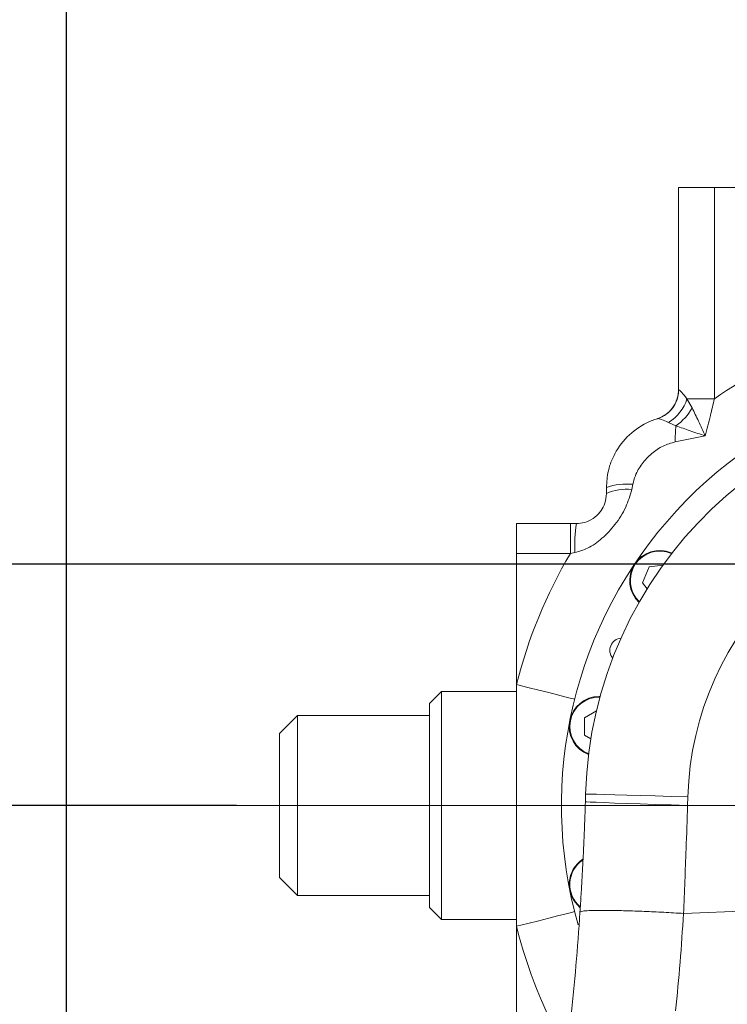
# Model space of a CAD drawing. Header units: millimetres. Extents: x 176 to 9387, y -11044 to -3322.
# Tile 89 of 256: x 3279 to 3397, y -5147 to -4983. Entities that reach past the tile are written whole.
import ezdxf

# ---------------------------------------------------------------- set-up
doc = ezdxf.new("R2010")
doc.units = ezdxf.units.MM
doc.header["$LTSCALE"] = 0.3175
doc.linetypes.add('ACAD_ISO10W100', pattern=[18, 12, -3, 0, -3])
doc.linetypes.add('CENTER', pattern=[50.8, 31.75, -6.35, 6.35, -6.35])
for name, color, linetype, lineweight in [('1轮廓实线层', 7, 'Continuous', 18), ('7标注层', 4, 'Continuous', 13), ('cen', 2, 'CENTER', 18), ('sub', 1, 'Continuous', 18), ('中心线', 4, 'ACAD_ISO10W100', 20)]:
    doc.layers.add(name, color=color, linetype=linetype, lineweight=lineweight)
doc.styles.add('标准汉字', font='gbenor.shx', dxfattribs={"bigfont": 'gbcbig.shx'})
doc.dimstyles.new('M1：15', dxfattribs={"dimscale": 15, "dimtxt": 3.5, "dimasz": 2.5, "dimexe": 2, "dimexo": 0, "dimgap": 0.5, "dimtad": 1, "dimdec": 4, "dimdsep": 46, "dimtxsty": '标准汉字', "dimcen": 5, "dimdle": 5, "dimclrd": 1, "dimclre": 1, "dimclrt": 256, "dimadec": 4, "dimazin": 2, "dimtfac": 1, "dimtdec": 4, "dimtmove": 0, "dimatfit": 3, "dimfxl": 1, "dimtolj": 1, "dimarcsym": 0})
doc.dimstyles.new('M1：18.5', dxfattribs={"dimscale": 18.5, "dimtxt": 3.5, "dimasz": 2.5, "dimexe": 2, "dimexo": 0, "dimgap": 1.5, "dimtad": 1, "dimdec": 4, "dimdsep": 46, "dimtxsty": '标准汉字', "dimcen": 5, "dimdle": 5, "dimclrd": 1, "dimclre": 1, "dimclrt": 256, "dimadec": 4, "dimazin": 2, "dimtfac": 1, "dimtdec": 4, "dimtmove": 2, "dimatfit": 3, "dimfxl": 1, "dimfrac": 2, "dimtolj": 1, "dimarcsym": 0})

# ---------------------------------------------------------------- blocks, each defined once
blk = doc.blocks.new('*D2')
at = {"layer": '7标注层', "color": 1, "lineweight": -2, "ltscale": 20, "transparency": 16777216}
for p, q in [((3286.97, -5986.44), (3286.97, -4719.59)), ((3441.97, -4913.95), (3441.97, -4719.59)), ((3333.22, -4756.59), (3395.72, -4756.59))]:
    blk.add_line(p, q, dxfattribs=at)
at = {"layer": '7标注层', "color": 1, "transparency": 16777216}
for points in [[(3333.22, -4748.88), (3333.22, -4764.3), (3286.97, -4756.59)], [(3395.72, -4764.3), (3395.72, -4748.88), (3441.97, -4756.59)]]:
    blk.add_solid(points, dxfattribs=at)
at = {"layer": 'Defpoints', "color": 0, "transparency": 16777216}
for p in [(3441.97, -4756.59), (3441.97, -4913.95), (3286.97, -5986.44)]:
    blk.add_point(p, dxfattribs=at)
at = {"layer": '7标注层', "transparency": 16777216, "insert": (3364.47, -4696.46), "char_height": 64.75, "attachment_point": 5, "style": '标准汉字'}
blk.add_mtext('\\A1;155', dxfattribs=at)
blk = doc.blocks.new('*D5')
at = {"layer": '7标注层', "color": 1, "lineweight": -2, "ltscale": 20, "transparency": 16777216}
for p, q in [((3471.23, -4913.95), (2058.55, -4913.95)), ((2095.55, -4960.2), (2095.55, -5067.7)), ((3315.31, -5113.95), (2058.55, -5113.95))]:
    blk.add_line(p, q, dxfattribs=at)
at = {"layer": '7标注层', "color": 1, "transparency": 16777216}
for points in [[(2103.26, -4960.2), (2087.85, -4960.2), (2095.55, -4913.95)], [(2087.85, -5067.7), (2103.26, -5067.7), (2095.55, -5113.95)]]:
    blk.add_solid(points, dxfattribs=at)
at = {"layer": 'Defpoints', "color": 0, "transparency": 16777216}
for p in [(3471.23, -4913.95), (2095.55, -5113.95), (3315.31, -5113.95)]:
    blk.add_point(p, dxfattribs=at)
at = {"layer": '7标注层', "transparency": 16777216, "insert": (2035.43, -5013.95), "char_height": 64.75, "attachment_point": 5, "rotation": 90, "style": '标准汉字'}
blk.add_mtext('\\A1;200', dxfattribs=at)
blk = doc.blocks.new('*D6')
at = {"layer": '7标注层', "color": 1, "lineweight": -2, "ltscale": 20, "transparency": 16777216}
for p, q in [((3315.31, -5113.95), (2058.55, -5113.95)), ((2095.55, -5160.2), (2095.55, -5681.7)), ((2157.45, -5727.95), (2058.55, -5727.95))]:
    blk.add_line(p, q, dxfattribs=at)
at = {"layer": '7标注层', "color": 1, "transparency": 16777216}
for points in [[(2103.26, -5160.2), (2087.85, -5160.2), (2095.55, -5113.95)], [(2087.85, -5681.7), (2103.26, -5681.7), (2095.55, -5727.95)]]:
    blk.add_solid(points, dxfattribs=at)
at = {"layer": 'Defpoints', "color": 0, "transparency": 16777216}
for p in [(3315.31, -5113.95), (2095.55, -5727.95), (2157.45, -5727.95)]:
    blk.add_point(p, dxfattribs=at)
at = {"layer": '7标注层', "transparency": 16777216, "insert": (2032.05, -5417.19), "char_height": 64.75, "attachment_point": 5, "rotation": 90, "style": '标准汉字'}
blk.add_mtext('\\A1;614', dxfattribs=at)
blk = doc.blocks.new('*D7')
at = {"layer": '7标注层', "color": 1, "lineweight": -2, "ltscale": 20, "transparency": 16777216}
blk.add_arc((3441.97, -5727.95), 289.88, 97.4173, 172.5827, dxfattribs=at)
at = {"layer": '7标注层', "color": 1, "transparency": 16777216}
for points in [[(3404.95, -5446.74), (3404.14, -5434.26), (3441.97, -5438.08)], [(3148.28, -5690.13), (3160.76, -5690.94), (3152.09, -5727.95)]]:
    blk.add_solid(points, dxfattribs=at)
at = {"layer": 'Defpoints', "color": 0, "transparency": 16777216}
for p in [(3441.97, -5024.09), (3297.03, -5476.91), (2827.97, -5727.95), (3441.97, -5727.95), (3441.97, -5849.53)]:
    blk.add_point(p, dxfattribs=at)
at = {"layer": '7标注层', "transparency": 16777216, "insert": (3174.75, -5545.4), "char_height": 52.5, "attachment_point": 5, "rotation": 55.661, "style": '标准汉字'}
blk.add_mtext('\\A1;90%%d', dxfattribs=at)
blk = doc.blocks.new('*D18')
at = {"layer": '7标注层', "color": 1, "lineweight": -2, "ltscale": 20, "transparency": 16777216}
for p, q in [((2681.17, -5073.7), (5179.35, -5073.7)), ((5142.35, -5119.95), (5142.35, -6141.7)), ((3445.47, -6187.95), (5179.35, -6187.95))]:
    blk.add_line(p, q, dxfattribs=at)
at = {"layer": '7标注层', "color": 1, "transparency": 16777216}
for points in [[(5150.06, -5119.95), (5134.64, -5119.95), (5142.35, -5073.7)], [(5134.64, -6141.7), (5150.06, -6141.7), (5142.35, -6187.95)]]:
    blk.add_solid(points, dxfattribs=at)
at = {"layer": 'Defpoints', "color": 0, "transparency": 16777216}
for p in [(2681.17, -5073.7), (3445.47, -6187.95), (5142.35, -6187.95)]:
    blk.add_point(p, dxfattribs=at)
at = {"layer": '7标注层', "transparency": 16777216, "insert": (5082.22, -5630.83), "char_height": 64.75, "attachment_point": 5, "rotation": 90, "style": '标准汉字'}
blk.add_mtext('\\A1;1114.3', dxfattribs=at)

msp = doc.modelspace()

# ---------------------------------------------------------------- linework, layer by layer
at = {"layer": '1轮廓实线层', "ltscale": 20}
for p, q in [((3388.96951, -5044.70522), (3388.96951, -5010.95326)), ((3388.96951, -5010.95326), (3394.96951, -5010.95326)), ((3394.96951, -5010.95326), (3394.96951, -5046.15028)), ((3394.96951, -5010.95326), (3443.96952, -5010.95326)), ((3388.96951, -5044.70522), (3388.99726, -5044.68961)), ((3390.3955, -5046.15028), (3394.96951, -5046.15028)), ((3390.3955, -5046.15028), (3391.25073, -5047.67866)), ((3385.47601, -5049.47312), (3385.4401, -5049.48408)), ((3388.56063, -5050.66044), (3387.31881, -5050.0818)), ((3393.45315, -5052.3488), (3388.43022, -5053.34277)), ((3376.96951, -5061.95326), (3376.96951, -5060.95333)), ((3381.35899, -5060.41403), (3381.18806, -5061.27603)), ((3361.96951, -5066.95325), (3370.96071, -5066.95325)), ((3361.96951, -5071.95325), (3361.96951, -5066.95325)), ((3370.96071, -5066.95325), (3370.96071, -5071.95325)), ((3370.96071, -5066.95325), (3371.96951, -5066.95325)), ((3361.96951, -5093.79763), (3361.96951, -5071.95325)), ((3370.96071, -5071.95325), (3361.96951, -5071.95325)), ((3371.72179, -5071.80459), (3370.96071, -5071.95325)), ((3387.75873, -5071.83285), (3387.90169, -5071.89472)), ((3384.10426, -5074.1833), (3383.00978, -5076.82557)), ((3386.41495, -5073.87907), (3384.10426, -5074.1833)), ((3383.00978, -5076.82557), (3383.77385, -5077.82132)), ((3361.96951, -5134.10897), (3361.96951, -5093.79763)), ((3349.46951, -5094.95325), (3347.46951, -5096.95322)), ((3361.96951, -5094.95325), (3349.46951, -5094.95325)), ((3349.46951, -5094.95325), (3349.46951, -5132.95324)), ((3347.46951, -5096.95322), (3347.46951, -5130.95326)), ((3375.76651, -5095.78473), (3375.92225, -5095.78712)), ((3325.46951, -5098.95332), (3322.46951, -5101.95334)), ((3347.46951, -5098.95332), (3325.46951, -5098.95332)), ((3325.46951, -5098.95332), (3325.46951, -5128.95329)), ((3375.30806, -5098.18942), (3373.28967, -5099.35469)), ((3373.28967, -5099.35469), (3373.28967, -5102.21464)), ((3322.46951, -5101.95334), (3322.46951, -5125.95327)), ((3373.28967, -5102.21464), (3374.37664, -5102.84228)), ((3373.49588, -5112.05263), (3373.45829, -5113.34665)), ((3390.50853, -5113.9533), (3390.55, -5112.52601)), ((3390.50853, -5113.9533), (3399.26915, -5113.9533)), ((3322.46951, -5125.95327), (3325.46951, -5128.95329)), ((3325.46951, -5128.95329), (3347.46951, -5128.95329)), ((3347.46951, -5130.95326), (3349.46951, -5132.95324)), ((3389.82515, -5131.96535), (3401.26794, -5131.49817)), ((3349.46951, -5132.95324), (3361.96951, -5132.95324)), ((3361.96951, -5155.95324), (3361.96951, -5134.10897))]:
    msp.add_line(p, q, dxfattribs=at)
at = {"layer": '1轮廓实线层', "lineweight": 0, "ltscale": 20}
for points in [[(3361.96951, -5093.79763), (3363.8613, -5094.27423), (3365.68038, -5094.73259), (3367.35686, -5095.15495), (3368.8263, -5095.52522), (3370.03225, -5095.82896), (3370.92834, -5096.05474), (3371.48016, -5096.19386), (3371.66648, -5096.24071)], [(3373.49588, -5112.05263), (3373.69804, -5112.05823), (3374.30043, -5112.07492), (3375.29085, -5112.10246), (3376.6493, -5112.14013), (3378.34828, -5112.18734), (3380.35346, -5112.24301), (3382.62425, -5112.30607), (3385.11476, -5112.37521), (3387.77461, -5112.449), (3390.55, -5112.52601)], [(3390.50853, -5113.9533), (3387.73341, -5113.86628), (3385.07389, -5113.78105), (3382.58374, -5113.69927), (3380.31333, -5113.62262), (3378.30858, -5113.55276), (3376.61002, -5113.49089), (3375.25201, -5113.43844), (3374.26201, -5113.39636), (3373.66005, -5113.36548), (3373.45829, -5113.34665)], [(3361.96951, -5134.10897), (3363.8613, -5133.63225), (3365.68038, -5133.17401), (3367.35686, -5132.75165), (3368.8263, -5132.38139), (3370.03225, -5132.07753), (3370.92834, -5131.85174), (3371.48016, -5131.71275), (3371.66648, -5131.66578)]]:
    msp.add_lwpolyline(points, dxfattribs=at)
for centre, radius, start, end in [((3441.96951, -5113.95328), 82.5, 97.8202161, 124.7290972), ((3441.96951, -5113.95328), 72.5, 78.75, 195.9572412), ((3383.96951, -5044.7052), 5, 287.1046352, 0), ((3384.0071, -5044.70861), 4.99019, 311.4426862, 0.2181654), ((3441.96951, -5113.95328), 68.5, 0, 178.4100364), ((3383.78483, -5044.1466), 6.90765, 300.7706871, 343.1380502), ((3383.54937, -5043.43503), 8.79314, 304.7436328, 331.1441785), ((3384.03318, -5044.73394), 4.95394, 286.9327267, 311.4104905), ((3422.53532, -5053.65653), 34.10654, 174.9603529, 179.4728999), ((3380.36694, -5070.47256), 10.10733, 84.3672483, 109.6415597), ((3380.27163, -5069.04502), 7.82286, 83.2724659, 114.9679461), ((3441.96951, -5113.95328), 51.43932, 0.4545396, 178.4100364), ((3396.12441, -5070.61867), 24.43142, 171.3714003, 182.7822813), ((3441.96951, -5113.95328), 82.5, 149.3967054, 165.8588898), ((3385.84531, -5076.45229), 5, 67.5, 226.7850374), ((3385.84531, -5076.45229), 4.9, 65.9969507, 226.5030493), ((3379.60764, -5088.12215), 2.067, 95.6684548, 219.3315452), ((3375.7665, -5100.78468), 5, 90, 249.2850374), ((3375.7665, -5100.78468), 4.9, 88.4969507, 249.0030493), ((3375.7665, -5127.12188), 5, 122.8838804, 230.0253261), ((3375.7665, -5127.12188), 4.9, 124.243199, 229.7180534), ((3441.96951, -5113.95328), 82.5, 194.1411102, 209.7250257)]:
    msp.add_arc(centre, radius, start, end, dxfattribs=at)
at = {"layer": '1轮廓实线层', "ltscale": 20}
for points, knots in [([(3388.99726, -5044.68961), (3389.00684, -5044.68674), (3389.05975, -5044.67092), (3389.22918, -5044.79307), (3389.66676, -5045.2324), (3390.07982, -5045.75266), (3390.3955, -5046.15028)], [0, 0, 0, 0, 0.135339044, 0.747726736, 1.058538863, 2.066150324, 2.066150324, 2.066150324, 2.066150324]), ([(3394.96951, -5046.15028), (3394.7466, -5047.0886), (3394.24839, -5049.1858), (3393.73618, -5051.22305), (3393.45315, -5052.3488)], [0, 0, 0, 0, 2.8551622, 6.381443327, 6.381443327, 6.381443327, 6.381443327]), ([(3391.25073, -5047.67866), (3391.60779, -5048.42038), (3392.35319, -5049.96878), (3393.07623, -5051.53515), (3393.45065, -5052.3434), (3393.45315, -5052.3488)], [0, 0, 0, 0, 2.464823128, 5.14553536, 5.163579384, 5.163579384, 5.163579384, 5.163579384]), ([(3376.96951, -5060.95333), (3377.03125, -5060.01967), (3377.13693, -5058.42142), (3377.8743, -5056.24615), (3379.12297, -5053.85964), (3381.42175, -5051.33872), (3383.93709, -5049.96078), (3385.33706, -5049.51715), (3385.47601, -5049.47312)], [0, 0, 0, 0, 2.826909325, 4.839142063, 6.909904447, 10.967847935, 14.979709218, 15.421769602, 15.421769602, 15.421769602, 15.421769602]), ([(3387.31881, -5050.0818), (3386.89603, -5049.90619), (3386.15544, -5049.59858), (3385.67481, -5049.47038), (3385.52023, -5049.46343), (3385.48943, -5049.47018), (3385.47601, -5049.47312)], [0, 0, 0, 0, 0.94922887, 1.662781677, 1.828922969, 1.957171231, 1.957171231, 1.957171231, 1.957171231]), ([(3393.45315, -5052.3488), (3393.44709, -5052.34674), (3393.02162, -5052.20171), (3392.17424, -5051.91788), (3390.54216, -5051.36028), (3389.34309, -5050.93679), (3388.56063, -5050.66044)], [0, 0, 0, 0, 0.019219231, 1.348884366, 2.678511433, 5.175749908, 5.175749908, 5.175749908, 5.175749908]), ([(3388.43022, -5053.34277), (3387.74484, -5053.54208), (3386.327, -5053.95438), (3384.44136, -5055.25522), (3382.85924, -5056.93907), (3381.80614, -5058.72189), (3381.48545, -5059.93549), (3381.35899, -5060.41403)], [0, 0, 0, 0, 2.151237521, 4.450298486, 6.817452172, 9.116062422, 10.612503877, 10.612503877, 10.612503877, 10.612503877]), ([(3381.18806, -5061.27603), (3380.89782, -5062.27537), (3380.29242, -5064.35987), (3378.51206, -5067.11467), (3376.34801, -5069.43494), (3374.08071, -5071.09733), (3372.43015, -5071.59221), (3371.72179, -5071.80459)], [0, 0, 0, 0, 3.143796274, 6.557584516, 9.753997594, 12.713356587, 14.93822695, 14.93822695, 14.93822695, 14.93822695]), ([(3371.96951, -5066.95325), (3372.42109, -5066.91636), (3373.41188, -5066.83542), (3374.7564, -5066.19767), (3375.64615, -5065.39469), (3376.29416, -5064.51373), (3376.8278, -5063.49111), (3376.91876, -5062.50402), (3376.96951, -5061.95326)], [0, 0, 0, 0, 1.356718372, 2.976694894, 4.552719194, 4.877546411, 6.224738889, 7.925263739, 7.925263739, 7.925263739, 7.925263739]), ([(3373.45829, -5113.34665), (3373.43329, -5114.13478), (3373.38261, -5115.73277), (3373.29028, -5118.17587), (3373.18368, -5120.68868), (3373.0587, -5123.31298), (3372.91536, -5126.01454), (3372.75025, -5128.85115), (3372.62464, -5130.76626), (3372.55951, -5131.75924)], [0, 0, 0, 0, 2.363844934, 4.792860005, 7.329863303, 9.906364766, 12.674620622, 15.448560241, 18.435618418, 18.435618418, 18.435618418, 18.435618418]), ([(3389.82515, -5131.96535), (3389.96989, -5128.3831), (3390.2123, -5122.38389), (3390.42346, -5116.3744), (3390.50853, -5113.9533)], [0, 0, 0, 0, 10.763132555, 18.025068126, 18.025068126, 18.025068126, 18.025068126]), ([(3372.55951, -5131.75924), (3372.34666, -5134.72245), (3371.92096, -5140.64907), (3371.34267, -5146.51145), (3371.05351, -5149.44274)], [0, 0, 0, 0, 8.874255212, 17.749090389, 17.749090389, 17.749090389, 17.749090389]), ([(3389.82515, -5131.96535), (3388.71936, -5131.90112), (3386.45299, -5131.76948), (3383.19045, -5131.61744), (3380.11749, -5131.50664), (3377.41862, -5131.44906), (3375.23678, -5131.44832), (3373.6854, -5131.50388), (3372.73872, -5131.60569), (3372.61828, -5131.70888), (3372.55951, -5131.75924)], [0, 0, 0, 0, 2.045102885, 4.191540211, 6.411311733, 8.669702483, 10.928173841, 13.148221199, 15.295078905, 17.340712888, 17.340712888, 17.340712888, 17.340712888]), ([(3388.50835, -5148.19927), (3388.76712, -5145.50796), (3389.28472, -5140.12477), (3389.64499, -5134.68535), (3389.82515, -5131.96535)], [0, 0, 0, 0, 8.143667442, 16.289037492, 16.289037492, 16.289037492, 16.289037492])]:
    msp.add_open_spline(points, degree=3, knots=knots, dxfattribs=at)
at = {"layer": 'cen', "ltscale": 20}
msp.add_line((3353.71842, -5113.95328), (3530.2206, -5113.95328), dxfattribs=at)
at = {"layer": 'sub', "color": 4, "ltscale": 20}
for centre, radius, start, end in [((3441.96951, -5727.95328), 1284.52218, 295, 180), ((2827.96951, -5727.95328), 670.52218, 22.35402464, 102.64597536)]:
    msp.add_arc(centre, radius, start, end, dxfattribs=at)
at = {"layer": '中心线', "ltscale": 20}
msp.add_line((3315.31005, -5113.95328), (3568.62897, -5113.95328), dxfattribs=at)

# ---------------------------------------------------------------- dimensions: what is measured, and where the dimension line sits
at = {"layer": '7标注层', "ltscale": 20}
dim = msp.add_linear_dim(base=(3441.96951, -4756.58693), p1=(3286.96951, -5986.43803), p2=(3441.96951, -4913.95328), dimstyle='M1：18.5', override={"dimsah": 1, "dimtzin": 8}, dxfattribs=at)
dim.commit()
dim.dimension.update_dxf_attribs({"geometry": '*D2', "text_midpoint": (3364.46951, -4696.46193)})
for base, p1, p2, override, picture, middle in [((2095.55469, -5113.95328), (3471.23374, -4913.95328), (3315.31005, -5113.95328), {"dimsah": 1, "dimtzin": 8}, '*D5', (2035.42969, -5013.95328)), ((5142.34767, -6187.95328), (2681.17459, -5073.69702), (3445.4695, -6187.95328), {"dimdec": 1, "dimsah": 1, "dimtzin": 8}, '*D18', (5082.22267, -5630.82515))]:
    dim = msp.add_linear_dim(base=base, p1=p1, p2=p2, angle=270, dimstyle='M1：18.5', override=override, dxfattribs=at)
    dim.commit()
    dim.dimension.update_dxf_attribs({"geometry": picture, "text_midpoint": middle})
dim = msp.add_angular_dim_2l(base=(3297.03103, -5476.91246), line1=((3441.96951, -5849.52563), (3441.96951, -5024.08871)), line2=((3441.96951, -5727.95328), (2827.96951, -5727.95328)), dimstyle='M1：15', override={"dimtad": 1, "dimtih": 0, "dimtoh": 0, "dimsah": 1, "dimtzin": 8}, dxfattribs=at)
dim.commit()
dim.dimension.update_dxf_attribs({"geometry": '*D7', "text_midpoint": (3202.61379, -5564.43723), "dimtype": 162})
dim = msp.add_linear_dim(base=(2095.55469, -5727.95328), p1=(3315.31005, -5113.95328), p2=(2157.44733, -5727.95328), angle=270, dimstyle='M1：18.5', override={"dimsah": 1}, dxfattribs=at)
dim.commit()
dim.dimension.update_dxf_attribs({"geometry": '*D6', "text_midpoint": (2032.04964, -5417.18696), "dimtype": 160})

doc.saveas('drawing.dxf')
